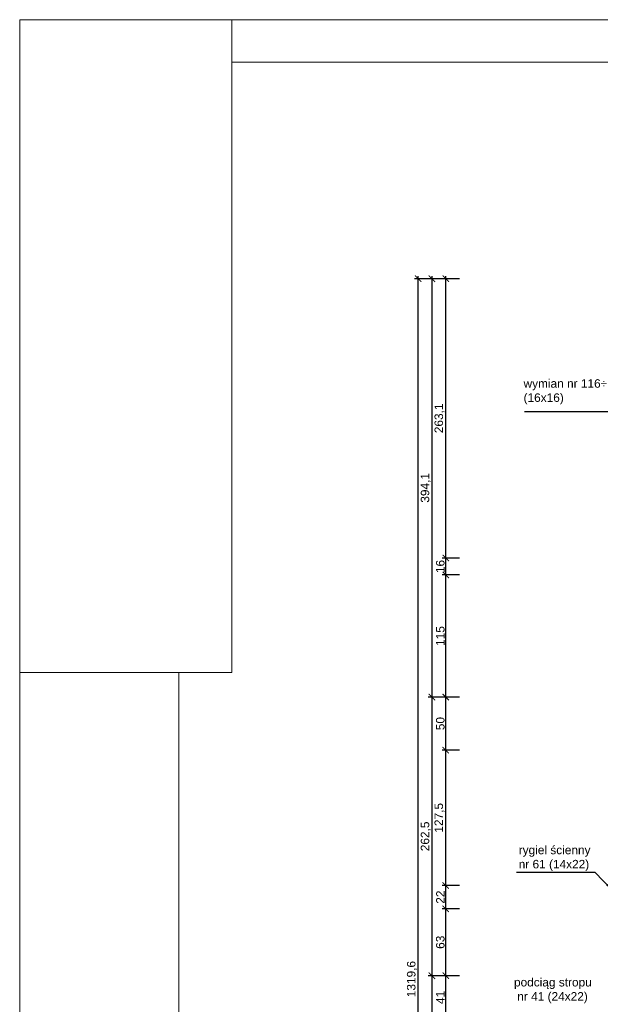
# Model space of a CAD drawing. Header units: millimetres. Extents: x -80660 to 263001, y 590205 to 619905.
# Tile 39 of 64: x 100220 to 105695, y 610629 to 619905. Entities that reach past the tile are written whole.
import ezdxf

# ---------------------------------------------------------------- set-up
doc = ezdxf.new("R2010")
doc.units = ezdxf.units.MM
doc.layers.add('l.c.9', color=3, linetype='Continuous', lineweight=9)
doc.styles.add('styl1', font='arial.ttf')
doc.dimstyles.new('stefan', dxfattribs={"dimtxt": 80, "dimasz": 60, "dimexe": 35, "dimexo": 0, "dimgap": 10, "dimtad": 1, "dimdec": 1, "dimlfac": 0.1, "dimtxsty": 'styl1', "dimblk": 'ARCHTICK', "dimcen": 2.5, "dimdle": 25, "dimadec": 0, "dimazin": 0, "dimtfac": 1, "dimtdec": 1, "dimtmove": 0, "dimatfit": 3, "dimfxl": 1, "dimarcsym": 0})

# ---------------------------------------------------------------- blocks, each defined once
blk = doc.blocks.new('_ArchTick')
at = {"color": 0, "const_width": 0.15}
blk.add_lwpolyline([(-0.5, -0.5), (0.5, 0.5)], dxfattribs=at)
blk = doc.blocks.new('*D922')
at = {"layer": 'Defpoints', "color": 0}
for p in [(103977, 617464.4), (104107, 617464.4), (104107, 604268.3)]:
    blk.add_point(p, dxfattribs=at)
at = {"layer": 'l.c.9', "color": 0, "lineweight": -2}
for p, q in [((103977, 604243.3), (103977, 617489.4)), ((104107, 617464.4), (103942, 617464.4)), ((104107, 604268.3), (103942, 604268.3))]:
    blk.add_line(p, q, dxfattribs=at)
at = {"layer": 'l.c.9', "color": 0, "lineweight": -2, "xscale": 60, "yscale": 60, "zscale": 60}
for p, rotation in [((103977, 617464.4), 90), ((103977, 604268.3), 270)]:
    blk.add_blockref('_ArchTick', p, dxfattribs=dict(at, rotation=rotation))
at = {"layer": 'l.c.9', "color": 0, "insert": (103918.9, 610866.4), "char_height": 80, "attachment_point": 5, "rotation": 90, "style": 'styl1'}
blk.add_mtext('1319,6', dxfattribs=at)
blk = doc.blocks.new('*D920')
at = {"layer": 'Defpoints', "color": 0}
for p in [(104237, 610898.3), (104107, 608136.3), (104237, 608136.3)]:
    blk.add_point(p, dxfattribs=at)
at = {"layer": 'l.c.9', "color": 0, "lineweight": -2}
for p, q in [((104107, 610923.3), (104107, 608111.3)), ((104237, 610898.3), (104072, 610898.3)), ((104237, 608136.3), (104072, 608136.3))]:
    blk.add_line(p, q, dxfattribs=at)
at = {"layer": 'l.c.9', "color": 0, "lineweight": -2, "xscale": 60, "yscale": 60, "zscale": 60}
for p, rotation in [((104107, 610898.3), 90), ((104107, 608136.3), 270)]:
    blk.add_blockref('_ArchTick', p, dxfattribs=dict(at, rotation=rotation))
at = {"layer": 'l.c.9', "color": 0, "insert": (104048.9, 609517.3), "char_height": 80, "attachment_point": 5, "rotation": 90, "style": 'styl1'}
blk.add_mtext('276,2', dxfattribs=at)
blk = doc.blocks.new('*D919')
at = {"layer": 'Defpoints', "color": 0}
for p in [(104237, 613523.3), (104107, 610898.3), (104237, 610898.3)]:
    blk.add_point(p, dxfattribs=at)
at = {"layer": 'l.c.9', "color": 0, "lineweight": -2}
for p, q in [((104237, 613523.3), (104072, 613523.3)), ((104107, 613548.3), (104107, 610873.3)), ((104237, 610898.3), (104072, 610898.3))]:
    blk.add_line(p, q, dxfattribs=at)
at = {"layer": 'l.c.9', "color": 0, "lineweight": -2, "xscale": 60, "yscale": 60, "zscale": 60}
for p, rotation in [((104107, 613523.3), 90), ((104107, 610898.3), 270)]:
    blk.add_blockref('_ArchTick', p, dxfattribs=dict(at, rotation=rotation))
at = {"layer": 'l.c.9', "color": 0, "insert": (104048.9, 612210.8), "char_height": 80, "attachment_point": 5, "rotation": 90, "style": 'styl1'}
blk.add_mtext('262,5', dxfattribs=at)
blk = doc.blocks.new('*D918')
at = {"layer": 'Defpoints', "color": 0}
for p in [(104237, 617464.4), (104107, 613523.3), (104237, 613523.3)]:
    blk.add_point(p, dxfattribs=at)
at = {"layer": 'l.c.9', "color": 0, "lineweight": -2}
for p, q in [((104107, 617489.4), (104107, 613498.3)), ((104237, 617464.4), (104072, 617464.4)), ((104237, 613523.3), (104072, 613523.3))]:
    blk.add_line(p, q, dxfattribs=at)
at = {"layer": 'l.c.9', "color": 0, "lineweight": -2, "xscale": 60, "yscale": 60, "zscale": 60}
for p, rotation in [((104107, 617464.4), 90), ((104107, 613523.3), 270)]:
    blk.add_blockref('_ArchTick', p, dxfattribs=dict(at, rotation=rotation))
at = {"layer": 'l.c.9', "color": 0, "insert": (104048.9, 615493.9), "char_height": 80, "attachment_point": 5, "rotation": 90, "style": 'styl1'}
blk.add_mtext('394,1', dxfattribs=at)
blk = doc.blocks.new('*D917')
at = {"layer": 'Defpoints', "color": 0}
for p in [(104237, 617464.4), (104367, 617464.4), (104367, 614833.3)]:
    blk.add_point(p, dxfattribs=at)
at = {"layer": 'l.c.9', "color": 0, "lineweight": -2}
for p, q in [((104237, 614808.3), (104237, 617489.4)), ((104367, 617464.4), (104202, 617464.4)), ((104367, 614833.3), (104202, 614833.3))]:
    blk.add_line(p, q, dxfattribs=at)
at = {"layer": 'l.c.9', "color": 0, "lineweight": -2, "xscale": 60, "yscale": 60, "zscale": 60}
for p, rotation in [((104237, 617464.4), 90), ((104237, 614833.3), 270)]:
    blk.add_blockref('_ArchTick', p, dxfattribs=dict(at, rotation=rotation))
at = {"layer": 'l.c.9', "color": 0, "insert": (104178.9, 616148.9), "char_height": 80, "attachment_point": 5, "rotation": 90, "style": 'styl1'}
blk.add_mtext('263,1', dxfattribs=at)
blk = doc.blocks.new('*D916')
at = {"layer": 'Defpoints', "color": 0}
for p in [(104237, 614833.3), (104367, 614833.3), (104367, 614673.3)]:
    blk.add_point(p, dxfattribs=at)
at = {"layer": 'l.c.9', "color": 0, "lineweight": -2}
for p, q in [((104367, 614833.3), (104202, 614833.3)), ((104237, 614648.3), (104237, 614858.3)), ((104367, 614673.3), (104202, 614673.3))]:
    blk.add_line(p, q, dxfattribs=at)
at = {"layer": 'l.c.9', "color": 0, "lineweight": -2, "xscale": 60, "yscale": 60, "zscale": 60}
for p, rotation in [((104237, 614833.3), 90), ((104237, 614673.3), 270)]:
    blk.add_blockref('_ArchTick', p, dxfattribs=dict(at, rotation=rotation))
at = {"layer": 'l.c.9', "color": 0, "insert": (104186.1, 614753.3), "char_height": 80, "attachment_point": 5, "rotation": 90, "style": 'styl1'}
blk.add_mtext('16', dxfattribs=at)
blk = doc.blocks.new('*D915')
at = {"layer": 'Defpoints', "color": 0}
for p in [(104237, 614673.3), (104367, 614673.3), (104367, 613523.3)]:
    blk.add_point(p, dxfattribs=at)
at = {"layer": 'l.c.9', "color": 0, "lineweight": -2}
for p, q in [((104367, 614673.3), (104202, 614673.3)), ((104237, 613498.3), (104237, 614698.3)), ((104367, 613523.3), (104202, 613523.3))]:
    blk.add_line(p, q, dxfattribs=at)
at = {"layer": 'l.c.9', "color": 0, "lineweight": -2, "xscale": 60, "yscale": 60, "zscale": 60}
for p, rotation in [((104237, 614673.3), 90), ((104237, 613523.3), 270)]:
    blk.add_blockref('_ArchTick', p, dxfattribs=dict(at, rotation=rotation))
at = {"layer": 'l.c.9', "color": 0, "insert": (104186.1, 614098.3), "char_height": 80, "attachment_point": 5, "rotation": 90, "style": 'styl1'}
blk.add_mtext('115', dxfattribs=at)
blk = doc.blocks.new('*D914')
at = {"layer": 'Defpoints', "color": 0}
for p in [(104237, 613523.3), (104367, 613523.3), (104367, 613023.3)]:
    blk.add_point(p, dxfattribs=at)
at = {"layer": 'l.c.9', "color": 0, "lineweight": -2}
for p, q in [((104367, 613523.3), (104202, 613523.3)), ((104237, 612998.3), (104237, 613548.3)), ((104367, 613023.3), (104202, 613023.3))]:
    blk.add_line(p, q, dxfattribs=at)
at = {"layer": 'l.c.9', "color": 0, "lineweight": -2, "xscale": 60, "yscale": 60, "zscale": 60}
for p, rotation in [((104237, 613523.3), 90), ((104237, 613023.3), 270)]:
    blk.add_blockref('_ArchTick', p, dxfattribs=dict(at, rotation=rotation))
at = {"layer": 'l.c.9', "color": 0, "insert": (104186.1, 613273.3), "char_height": 80, "attachment_point": 5, "rotation": 90, "style": 'styl1'}
blk.add_mtext('50', dxfattribs=at)
blk = doc.blocks.new('*D913')
at = {"layer": 'Defpoints', "color": 0}
for p in [(104237, 613023.3), (104367, 613023.3), (104367, 611748.3)]:
    blk.add_point(p, dxfattribs=at)
at = {"layer": 'l.c.9', "color": 0, "lineweight": -2}
for p, q in [((104237, 611723.3), (104237, 613048.3)), ((104367, 613023.3), (104202, 613023.3)), ((104367, 611748.3), (104202, 611748.3))]:
    blk.add_line(p, q, dxfattribs=at)
at = {"layer": 'l.c.9', "color": 0, "lineweight": -2, "xscale": 60, "yscale": 60, "zscale": 60}
for p, rotation in [((104237, 613023.3), 90), ((104237, 611748.3), 270)]:
    blk.add_blockref('_ArchTick', p, dxfattribs=dict(at, rotation=rotation))
at = {"layer": 'l.c.9', "color": 0, "insert": (104178.9, 612385.8), "char_height": 80, "attachment_point": 5, "rotation": 90, "style": 'styl1'}
blk.add_mtext('127,5', dxfattribs=at)
blk = doc.blocks.new('*D912')
at = {"layer": 'Defpoints', "color": 0}
for p in [(104237, 611748.3), (104367, 611748.3), (104367, 611528.3)]:
    blk.add_point(p, dxfattribs=at)
at = {"layer": 'l.c.9', "color": 0, "lineweight": -2}
for p, q in [((104367, 611748.3), (104202, 611748.3)), ((104237, 611503.3), (104237, 611773.3)), ((104367, 611528.3), (104202, 611528.3))]:
    blk.add_line(p, q, dxfattribs=at)
at = {"layer": 'l.c.9', "color": 0, "lineweight": -2, "xscale": 60, "yscale": 60, "zscale": 60}
for p, rotation in [((104237, 611748.3), 90), ((104237, 611528.3), 270)]:
    blk.add_blockref('_ArchTick', p, dxfattribs=dict(at, rotation=rotation))
at = {"layer": 'l.c.9', "color": 0, "insert": (104186.8, 611638.3), "char_height": 80, "attachment_point": 5, "rotation": 90, "style": 'styl1'}
blk.add_mtext('22', dxfattribs=at)
blk = doc.blocks.new('*D911')
at = {"layer": 'Defpoints', "color": 0}
for p in [(104237, 611528.3), (104367, 611528.3), (104367, 610898.3)]:
    blk.add_point(p, dxfattribs=at)
at = {"layer": 'l.c.9', "color": 0, "lineweight": -2}
for p, q in [((104237, 610873.3), (104237, 611553.3)), ((104367, 611528.3), (104202, 611528.3)), ((104367, 610898.3), (104202, 610898.3))]:
    blk.add_line(p, q, dxfattribs=at)
at = {"layer": 'l.c.9', "color": 0, "lineweight": -2, "xscale": 60, "yscale": 60, "zscale": 60}
for p, rotation in [((104237, 611528.3), 90), ((104237, 610898.3), 270)]:
    blk.add_blockref('_ArchTick', p, dxfattribs=dict(at, rotation=rotation))
at = {"layer": 'l.c.9', "color": 0, "insert": (104186.1, 611213.3), "char_height": 80, "attachment_point": 5, "rotation": 90, "style": 'styl1'}
blk.add_mtext('63', dxfattribs=at)
blk = doc.blocks.new('*D910')
at = {"layer": 'Defpoints', "color": 0}
for p in [(104237, 610898.3), (104367, 610898.3), (104367, 610488.3)]:
    blk.add_point(p, dxfattribs=at)
at = {"layer": 'l.c.9', "color": 0, "lineweight": -2}
for p, q in [((104237, 610463.3), (104237, 610923.3)), ((104367, 610898.3), (104202, 610898.3)), ((104367, 610488.3), (104202, 610488.3))]:
    blk.add_line(p, q, dxfattribs=at)
at = {"layer": 'l.c.9', "color": 0, "lineweight": -2, "xscale": 60, "yscale": 60, "zscale": 60}
for p, rotation in [((104237, 610898.3), 90), ((104237, 610488.3), 270)]:
    blk.add_blockref('_ArchTick', p, dxfattribs=dict(at, rotation=rotation))
at = {"layer": 'l.c.9', "color": 0, "insert": (104186.8, 610693.3), "char_height": 80, "attachment_point": 5, "rotation": 90, "style": 'styl1'}
blk.add_mtext('41', dxfattribs=at)

msp = doc.modelspace()

# ---------------------------------------------------------------- linework, layer by layer
at = {"layer": 'l.c.9', "color": 0}
for p, q in [((115070.23, 619904.52), (100220.22, 619904.52)), ((100220.22, 619904.52), (100220.22, 598904.52)), ((102220.22, 619904.52), (102220.22, 613754.52)), ((114770.23, 619504.52), (102220.22, 619504.52)), ((100220.22, 613754.52), (102220.22, 613754.52)), ((101720.22, 613754.52), (101720.22, 598904.52))]:
    msp.add_line(p, q, dxfattribs=at)

# ---------------------------------------------------------------- texts
at = {"layer": 'l.c.9', "color": 0, "char_height": 80, "width": 2924.252, "attachment_point": 1}
for s, insert in [('{\\fArial|b0|i0|c238|p34;wymian nr 116\\fArial|b0|i0|c238|p32;÷118 \\P\\fArial|b0|i0|c238|p34;(16x16)}', (104970.99, 616517.44)), ('{\\fArial|b0|i0|c238|p34;rygiel ścienny \\Pnr 61 (14x22)}', (104925.05, 612122.64)), ('{\\fArial|b0|i0|c238|p34;podciąg stropu\\P nr 41 (24x22)}', (104880.61, 610876.95))]:
    msp.add_mtext(s, dxfattribs=dict(at, insert=insert))

# ---------------------------------------------------------------- dimensions: what is measured, and where the dimension line sits
at = {"layer": 'l.c.9', "color": 0}
for base, p1, p2, picture, middle in [((103976.98, 617464.42), (104106.98, 604268.35), (104106.98, 617464.42), '*D922', (103918.9, 610866.38)), ((104106.98, 613523.35), (104236.98, 617464.42), (104236.98, 613523.35), '*D918', (104048.9, 615493.88))]:
    dim = msp.add_linear_dim(base=base, p1=p1, p2=p2, angle=90, dimstyle='stefan', dxfattribs=at)
    dim.commit()
    dim.dimension.update_dxf_attribs({"geometry": picture, "text_midpoint": middle})
for base, p1, p2, picture, middle in [((104236.98, 617464.42), (104366.98, 614833.35), (104366.98, 617464.42), '*D917', (104178.9, 616148.88)), ((104236.98, 614833.35), (104366.98, 614673.35), (104366.98, 614833.35), '*D916', (104186.13, 614753.35)), ((104236.98, 614673.35), (104366.98, 613523.35), (104366.98, 614673.35), '*D915', (104186.13, 614098.35)), ((104106.98, 610898.35), (104236.98, 613523.35), (104236.98, 610898.35), '*D919', (104048.9, 612210.85)), ((104236.98, 613523.35), (104366.98, 613023.35), (104366.98, 613523.35), '*D914', (104186.13, 613273.35)), ((104236.98, 613023.35), (104366.98, 611748.35), (104366.98, 613023.35), '*D913', (104178.9, 612385.85)), ((104236.98, 611748.35), (104366.98, 611528.35), (104366.98, 611748.35), '*D912', (104186.82, 611638.35)), ((104236.98, 611528.35), (104366.98, 610898.35), (104366.98, 611528.35), '*D911', (104186.11, 611213.35)), ((104106.98, 608136.35), (104236.98, 610898.35), (104236.98, 608136.35), '*D920', (104048.9, 609517.35)), ((104236.98, 610898.35), (104366.98, 610488.35), (104366.98, 610898.35), '*D910', (104186.82, 610693.35))]:
    dim = msp.add_linear_dim(base=base, p1=p1, p2=p2, angle=90, dimstyle='stefan', override={"dimtmove": 1}, dxfattribs=at)
    dim.commit()
    dim.dimension.update_dxf_attribs({"geometry": picture, "text_midpoint": middle})

# ---------------------------------------------------------------- leaders
for points in [[(106233.67, 615910.23), (105987.06, 616210.35), (104980.9, 616210.35)], [(105798.12, 611712.41), (105646.3, 611871.56), (104903.49, 611871.56)]]:
    msp.add_leader(points, dimstyle='stefan', override={"dimgap": 10, "dimtad": 0}, dxfattribs=at)

doc.saveas('drawing.dxf')
